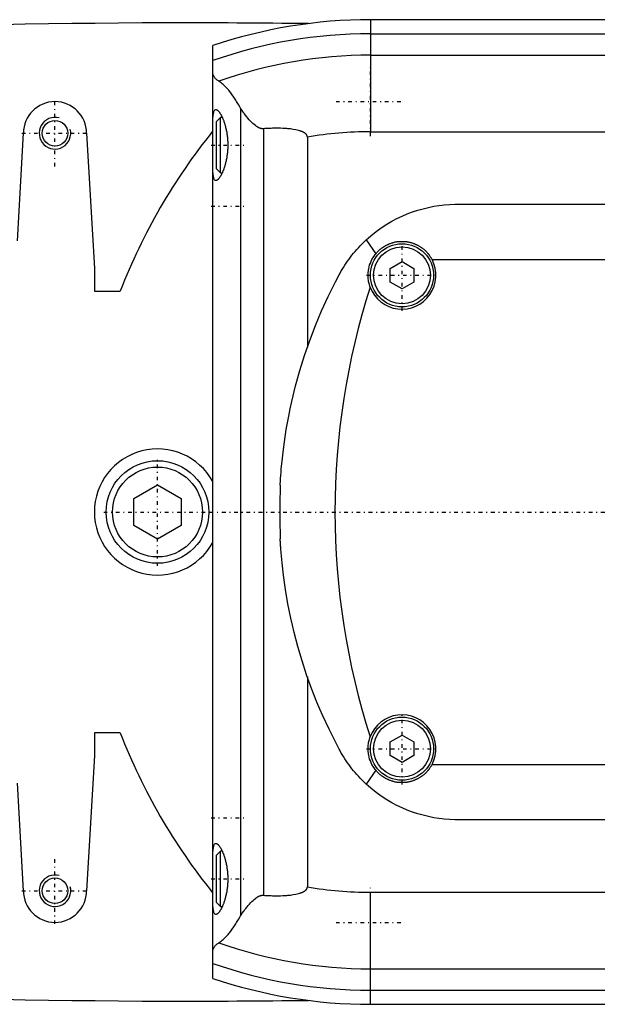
# Model space of a CAD drawing. Extents: x -702 to 174, y -90 to 90.
# Tile 2 of 9: x -484 to -411, y -62 to 62. Entities that reach past the tile are written whole.
import ezdxf

# ---------------------------------------------------------------- set-up
doc = ezdxf.new("R2010")
doc.units = 0
doc.linetypes.add('CENTER', pattern=[1.5, 0.45, -0.5, 0.05, -0.5])
for name, color, linetype in [('AM_0', 7, 'CONTINUOUS'), ('AM_10', 7, 'CONTINUOUS'), ('AM_7', 7, 'CENTER')]:
    doc.layers.add(name, color=color, linetype=linetype)

msp = doc.modelspace()

# ---------------------------------------------------------------- linework, layer by layer
at = {"layer": 'AM_0', "color": 7, "linetype": 'CONTINUOUS'}
for p, q in [((-440, 62.39), (-440, 48.19)), ((50, 62.39), (-440, 62.39)), ((-440, 60.6), (50, 60.6)), ((-460, -59.1), (-460, 59.1)), ((-440, 57.89), (50, 57.89)), ((-456.48, 51.17), (-456.48, -51.17)), ((-459, 50), (-459.5, 49.5)), ((-458.79, 50), (-459, 50)), ((-459, 43), (-459, 50)), ((-459.5, 43.5), (-459.5, 49.5)), ((-484.75, 34.38), (-484, 48)), ((-476, 48), (-475, 30.84)), ((-460.01, 48.25), (-460, 48.25)), ((-453.58, 48.57), (-453.58, -48.57)), ((-448, 47.52), (-448, 20.89)), ((-440, 48.19), (50, 48.19)), ((-459.5, 43.5), (-459, 43)), ((-459, 43), (-458.79, 43)), ((-429, 39), (-351, 39)), ((-440.54, 34.48), (-439.33, 32.73)), ((-437.5, 30.87), (-436, 31.73)), ((-436, 31.73), (-434.5, 30.87)), ((-432.19, 32), (-347.81, 32)), ((-475, 30.84), (-475, 28)), ((-437.5, 29.13), (-437.5, 30.87)), ((-434.5, 30.87), (-434.5, 29.13)), ((-436, 28.27), (-437.5, 29.13)), ((-434.5, 29.13), (-436, 28.27)), ((-475, 28), (-471.73, 28)), ((-470, 1.73), (-467, 3.46)), ((-467, 3.46), (-464, 1.73)), ((-470, -1.73), (-470, 1.73)), ((-464, 1.73), (-464, -1.73)), ((-467, -3.46), (-470, -1.73)), ((-464, -1.73), (-467, -3.46)), ((-448, -20.89), (-448, -47.52)), ((-471.73, -28), (-475, -28)), ((-475, -28), (-475, -30.84)), ((-437.5, -29.13), (-436, -28.27)), ((-436, -28.27), (-434.5, -29.13)), ((-437.5, -30.87), (-437.5, -29.13)), ((-434.5, -29.13), (-434.5, -30.87)), ((-475, -30.84), (-476, -48)), ((-436, -31.73), (-437.5, -30.87)), ((-434.5, -30.87), (-436, -31.73)), ((-432.19, -32), (-347.81, -32)), ((-439.33, -32.73), (-440.54, -34.48)), ((-484, -48), (-484.75, -34.38)), ((-351, -39), (-429, -39)), ((-459, -43), (-459.5, -43.5)), ((-459.5, -49.5), (-459.5, -43.5)), ((-458.79, -43), (-459, -43)), ((-459, -50), (-459, -43)), ((-460, -48.25), (-460.01, -48.25)), ((-440, -62.39), (-440, -48.19)), ((-440, -48.19), (50, -48.19)), ((-459.5, -49.5), (-459, -50)), ((-459, -50), (-458.79, -50)), ((-440, -57.89), (50, -57.89)), ((-440, -60.6), (50, -60.6)), ((-440, -62.39), (50, -62.39))]:
    msp.add_line(p, q, dxfattribs=at)
for points in [[(-459.24, 54.6, 0), (-459.28, 54.63, 0), (-459.37, 54.68, 0), (-459.44, 54.73, 0), (-459.48, 54.76, 0), (-459.51, 54.79, 0), (-459.58, 54.85, 0), (-459.64, 54.91, 0), (-459.7, 54.97, 0), (-459.75, 55.03, 0), (-459.79, 55.1, 0), (-459.82, 55.13, 0), (-459.84, 55.16, 0), (-459.87, 55.23, 0), (-459.9, 55.3, 0), (-459.93, 55.37, 0), (-459.95, 55.44, 0), (-459.97, 55.51, 0), (-459.98, 55.55, 0), (-459.99, 55.58, 0), (-459.99, 55.66, 0), (-460, 55.74, 0), (-460, 55.78, 0)], [(-456.48, 51.17, 0), (-456.55, 51.33, 0), (-456.72, 51.62, 0), (-456.88, 51.91, 0), (-456.97, 52.04, 0), (-457.05, 52.18, 0), (-457.22, 52.44, 0), (-457.39, 52.68, 0), (-457.56, 52.91, 0), (-457.72, 53.13, 0), (-457.89, 53.34, 0), (-457.97, 53.44, 0), (-458.05, 53.53, 0), (-458.21, 53.71, 0), (-458.37, 53.87, 0), (-458.52, 54.02, 0), (-458.66, 54.16, 0), (-458.8, 54.28, 0), (-458.87, 54.34, 0), (-458.94, 54.39, 0), (-459.06, 54.49, 0), (-459.18, 54.57, 0), (-459.24, 54.6, 0)], [(-453.58, 48.57, 0), (-453.6, 48.57, 0), (-453.63, 48.57, 0), (-453.67, 48.57, 0), (-453.68, 48.57, 0), (-453.7, 48.57, 0), (-453.73, 48.57, 0), (-453.76, 48.57, 0), (-453.8, 48.58, 0), (-453.83, 48.58, 0), (-453.86, 48.59, 0), (-453.88, 48.59, 0), (-453.9, 48.6, 0), (-453.93, 48.61, 0), (-453.96, 48.62, 0), (-453.99, 48.63, 0), (-454.02, 48.64, 0), (-454.06, 48.65, 0), (-454.07, 48.66, 0), (-454.09, 48.66, 0), (-454.12, 48.68, 0), (-454.15, 48.69, 0), (-454.16, 48.7, 0), (-454.18, 48.71, 0), (-454.21, 48.72, 0), (-454.24, 48.74, 0), (-454.25, 48.74, 0), (-454.27, 48.75, 0), (-454.3, 48.77, 0), (-454.32, 48.79, 0), (-454.35, 48.8, 0), (-454.38, 48.82, 0), (-454.41, 48.84, 0), (-454.42, 48.85, 0), (-454.44, 48.86, 0), (-454.47, 48.88, 0), (-454.49, 48.9, 0), (-454.59, 48.97, 0), (-454.74, 49.1, 0), (-454.9, 49.23, 0), (-455.05, 49.38, 0), (-455.13, 49.46, 0), (-455.21, 49.54, 0), (-455.37, 49.71, 0), (-455.53, 49.9, 0), (-455.69, 50.09, 0), (-455.84, 50.28, 0), (-456, 50.48, 0), (-456.07, 50.58, 0), (-456.14, 50.68, 0), (-456.28, 50.88, 0), (-456.41, 51.07, 0), (-456.48, 51.17, 0)], [(-460, 48.5, 0), (-460, 48.62, 0), (-460, 48.87, 0), (-460, 49.1, 0), (-460, 49.22, 0), (-459.99, 49.33, 0), (-459.99, 49.53, 0), (-459.98, 49.73, 0), (-459.97, 49.91, 0), (-459.96, 50.08, 0), (-459.94, 50.25, 0), (-459.93, 50.32, 0), (-459.92, 50.4, 0), (-459.9, 50.53, 0), (-459.87, 50.65, 0), (-459.84, 50.75, 0), (-459.8, 50.83, 0), (-459.76, 50.9, 0), (-459.74, 50.93, 0), (-459.72, 50.95, 0), (-459.67, 50.98, 0), (-459.62, 51, 0), (-459.59, 51, 0)], [(-459.59, 51, 0), (-459.58, 51, 0), (-459.55, 51, 0), (-459.52, 50.99, 0), (-459.51, 50.98, 0), (-459.49, 50.98, 0), (-459.46, 50.96, 0), (-459.43, 50.94, 0), (-459.4, 50.92, 0), (-459.37, 50.9, 0), (-459.33, 50.87, 0), (-459.32, 50.85, 0), (-459.3, 50.83, 0), (-459.26, 50.8, 0), (-459.23, 50.75, 0), (-459.19, 50.71, 0), (-459.16, 50.66, 0), (-459.12, 50.61, 0), (-459.1, 50.58, 0), (-459.08, 50.55, 0), (-459.05, 50.49, 0), (-459.01, 50.43, 0), (-458.99, 50.4, 0), (-458.97, 50.37, 0), (-458.93, 50.3, 0), (-458.9, 50.23, 0), (-458.88, 50.19, 0), (-458.86, 50.15, 0), (-458.82, 50.08, 0), (-458.78, 50, 0), (-458.75, 49.91, 0), (-458.71, 49.83, 0), (-458.68, 49.74, 0), (-458.66, 49.7, 0), (-458.64, 49.66, 0), (-458.61, 49.57, 0), (-458.58, 49.47, 0), (-458.54, 49.38, 0), (-458.51, 49.27, 0), (-458.48, 49.17, 0), (-458.46, 49.12, 0), (-458.45, 49.07, 0), (-458.42, 48.96, 0), (-458.39, 48.84, 0), (-458.36, 48.73, 0), (-458.33, 48.61, 0), (-458.3, 48.49, 0), (-458.29, 48.43, 0), (-458.28, 48.37, 0), (-458.25, 48.25, 0), (-458.23, 48.13, 0), (-458.21, 48, 0), (-458.19, 47.87, 0), (-458.17, 47.74, 0), (-458.16, 47.68, 0), (-458.15, 47.61, 0), (-458.14, 47.48, 0), (-458.13, 47.35, 0), (-458.12, 47.22, 0), (-458.11, 47.09, 0), (-458.1, 46.96, 0), (-458.1, 46.89, 0), (-458.09, 46.83, 0), (-458.09, 46.69, 0), (-458.09, 46.56, 0), (-458.09, 46.5, 0), (-458.09, 46.44, 0), (-458.09, 46.31, 0), (-458.09, 46.17, 0), (-458.1, 46.11, 0), (-458.1, 46.04, 0), (-458.11, 45.91, 0), (-458.12, 45.78, 0), (-458.13, 45.65, 0), (-458.14, 45.52, 0), (-458.15, 45.39, 0), (-458.16, 45.32, 0), (-458.17, 45.26, 0), (-458.19, 45.13, 0), (-458.21, 45, 0), (-458.23, 44.87, 0), (-458.25, 44.75, 0), (-458.28, 44.63, 0), (-458.29, 44.57, 0), (-458.3, 44.51, 0), (-458.33, 44.39, 0), (-458.36, 44.27, 0), (-458.39, 44.16, 0), (-458.42, 44.04, 0), (-458.45, 43.93, 0), (-458.46, 43.88, 0), (-458.48, 43.83, 0), (-458.51, 43.73, 0), (-458.54, 43.62, 0), (-458.58, 43.53, 0), (-458.61, 43.43, 0), (-458.64, 43.34, 0), (-458.66, 43.3, 0), (-458.68, 43.26, 0), (-458.71, 43.17, 0), (-458.75, 43.09, 0), (-458.78, 43, 0), (-458.82, 42.92, 0), (-458.86, 42.85, 0), (-458.88, 42.81, 0), (-458.9, 42.77, 0), (-458.93, 42.7, 0), (-458.97, 42.63, 0), (-458.99, 42.6, 0), (-459.01, 42.57, 0), (-459.05, 42.51, 0), (-459.08, 42.45, 0), (-459.1, 42.42, 0), (-459.12, 42.39, 0), (-459.16, 42.34, 0), (-459.19, 42.29, 0), (-459.23, 42.25, 0), (-459.26, 42.2, 0), (-459.3, 42.17, 0), (-459.32, 42.15, 0), (-459.33, 42.13, 0), (-459.37, 42.1, 0), (-459.4, 42.08, 0), (-459.43, 42.06, 0), (-459.46, 42.04, 0), (-459.49, 42.02, 0), (-459.51, 42.02, 0), (-459.52, 42.01, 0), (-459.55, 42, 0), (-459.58, 42, 0), (-459.59, 42, 0)], [(-448, 47.52, 0), (-448, 47.53, 0), (-448, 47.54, 0), (-448, 47.55, 0), (-448, 47.55, 0), (-448, 47.56, 0), (-448, 47.57, 0), (-448, 47.57, 0), (-448, 47.58, 0), (-448.01, 47.59, 0), (-448.01, 47.6, 0), (-448.01, 47.61, 0), (-448.01, 47.61, 0), (-448.01, 47.62, 0), (-448.01, 47.63, 0), (-448.02, 47.64, 0), (-448.02, 47.65, 0), (-448.02, 47.66, 0), (-448.02, 47.66, 0), (-448.02, 47.67, 0), (-448.03, 47.67, 0), (-448.03, 47.68, 0), (-448.03, 47.69, 0), (-448.03, 47.69, 0), (-448.04, 47.7, 0), (-448.04, 47.71, 0), (-448.04, 47.71, 0), (-448.04, 47.72, 0), (-448.05, 47.73, 0), (-448.05, 47.73, 0), (-448.06, 47.74, 0), (-448.06, 47.75, 0), (-448.07, 47.76, 0), (-448.07, 47.76, 0), (-448.07, 47.77, 0), (-448.07, 47.78, 0), (-448.08, 47.78, 0), (-448.08, 47.79, 0), (-448.09, 47.8, 0), (-448.09, 47.81, 0), (-448.1, 47.81, 0), (-448.1, 47.81, 0), (-448.11, 47.82, 0), (-448.11, 47.83, 0), (-448.12, 47.83, 0), (-448.12, 47.84, 0), (-448.13, 47.85, 0), (-448.13, 47.85, 0), (-448.13, 47.86, 0), (-448.14, 47.86, 0), (-448.15, 47.87, 0), (-448.17, 47.89, 0), (-448.21, 47.93, 0), (-448.23, 47.95, 0), (-448.25, 47.97, 0), (-448.3, 48, 0), (-448.34, 48.03, 0), (-448.39, 48.06, 0), (-448.44, 48.09, 0), (-448.49, 48.11, 0), (-448.51, 48.13, 0), (-448.54, 48.14, 0), (-448.59, 48.16, 0), (-448.64, 48.19, 0), (-448.67, 48.2, 0), (-448.69, 48.21, 0), (-448.75, 48.23, 0), (-448.8, 48.25, 0), (-448.82, 48.26, 0), (-448.85, 48.27, 0), (-448.9, 48.28, 0), (-448.95, 48.3, 0), (-449.13, 48.35, 0), (-449.46, 48.43, 0), (-449.8, 48.49, 0), (-450.14, 48.54, 0), (-450.46, 48.57, 0), (-450.62, 48.58, 0), (-450.78, 48.6, 0), (-451.1, 48.62, 0), (-451.42, 48.63, 0), (-451.74, 48.63, 0), (-452.07, 48.63, 0), (-452.4, 48.63, 0), (-452.57, 48.62, 0), (-452.74, 48.62, 0), (-453.07, 48.6, 0), (-453.41, 48.58, 0), (-453.58, 48.57, 0)], [(-459.59, 42, 0), (-459.62, 42, 0), (-459.67, 42.02, 0), (-459.72, 42.05, 0), (-459.74, 42.07, 0), (-459.76, 42.1, 0), (-459.8, 42.17, 0), (-459.84, 42.25, 0), (-459.87, 42.35, 0), (-459.9, 42.47, 0), (-459.92, 42.6, 0), (-459.93, 42.68, 0), (-459.94, 42.75, 0), (-459.96, 42.92, 0), (-459.97, 43.09, 0), (-459.98, 43.27, 0), (-459.99, 43.47, 0), (-459.99, 43.67, 0), (-460, 43.78, 0), (-460, 43.9, 0), (-460, 44.13, 0), (-460, 44.38, 0), (-460, 44.5, 0)], [(-440.54, 34.48, 0), (-440.25, 34.74, 0), (-439.69, 35.22, 0), (-439.11, 35.66, 0), (-438.82, 35.88, 0), (-438.52, 36.08, 0), (-437.91, 36.48, 0), (-437.29, 36.84, 0), (-436.65, 37.18, 0), (-436, 37.49, 0), (-435.35, 37.77, 0), (-435.01, 37.9, 0), (-434.68, 38.02, 0), (-434.01, 38.25, 0), (-433.33, 38.44, 0), (-432.66, 38.6, 0), (-431.98, 38.74, 0), (-431.31, 38.84, 0), (-430.97, 38.89, 0), (-430.64, 38.92, 0), (-429.97, 38.97, 0), (-429.32, 39, 0), (-429, 39, 0)], [(-443.98, 30.04, 0), (-443.9, 30.18, 0), (-443.75, 30.46, 0), (-443.59, 30.73, 0), (-443.51, 30.86, 0), (-443.43, 31, 0), (-443.26, 31.26, 0), (-443.08, 31.52, 0), (-442.91, 31.78, 0), (-442.72, 32.03, 0), (-442.54, 32.29, 0), (-442.44, 32.41, 0), (-442.34, 32.53, 0), (-442.15, 32.78, 0), (-441.95, 33.02, 0), (-441.74, 33.25, 0), (-441.53, 33.49, 0), (-441.32, 33.71, 0), (-441.21, 33.83, 0), (-441.1, 33.94, 0), (-440.88, 34.16, 0), (-440.65, 34.38, 0), (-440.54, 34.48, 0)], [(-439.33, 32.73, 0), (-439.3, 32.75, 0), (-439.25, 32.81, 0), (-439.2, 32.87, 0), (-439.17, 32.9, 0), (-439.15, 32.93, 0), (-439.1, 32.98, 0), (-439.04, 33.04, 0), (-438.99, 33.09, 0), (-438.93, 33.14, 0), (-438.88, 33.2, 0), (-438.85, 33.22, 0), (-438.82, 33.25, 0), (-438.76, 33.3, 0), (-438.7, 33.35, 0), (-438.64, 33.39, 0), (-438.58, 33.44, 0), (-438.51, 33.49, 0), (-438.48, 33.51, 0), (-438.45, 33.53, 0), (-438.39, 33.58, 0), (-438.32, 33.62, 0), (-438.29, 33.64, 0), (-438.25, 33.66, 0), (-438.18, 33.7, 0), (-438.12, 33.74, 0), (-438.08, 33.76, 0), (-438.05, 33.78, 0), (-437.97, 33.82, 0), (-437.9, 33.86, 0), (-437.83, 33.89, 0), (-437.76, 33.92, 0), (-437.69, 33.96, 0), (-437.65, 33.97, 0), (-437.61, 33.99, 0), (-437.54, 34.02, 0), (-437.46, 34.04, 0), (-437.39, 34.07, 0), (-437.31, 34.1, 0), (-437.24, 34.12, 0), (-437.2, 34.13, 0), (-437.16, 34.14, 0), (-437.08, 34.16, 0), (-437, 34.18, 0), (-436.93, 34.2, 0), (-436.85, 34.22, 0), (-436.77, 34.23, 0), (-436.73, 34.24, 0), (-436.69, 34.24, 0), (-436.62, 34.26, 0), (-436.54, 34.27, 0), (-436.46, 34.28, 0), (-436.38, 34.28, 0), (-436.31, 34.29, 0), (-436.27, 34.29, 0), (-436.23, 34.29, 0), (-436.15, 34.3, 0), (-436.08, 34.3, 0), (-436, 34.3, 0), (-435.92, 34.3, 0), (-435.85, 34.3, 0), (-435.81, 34.3, 0), (-435.77, 34.29, 0), (-435.69, 34.29, 0), (-435.62, 34.28, 0), (-435.58, 34.28, 0), (-435.54, 34.28, 0), (-435.46, 34.27, 0), (-435.38, 34.26, 0), (-435.34, 34.25, 0), (-435.3, 34.24, 0), (-435.23, 34.23, 0), (-435.15, 34.21, 0), (-435.07, 34.2, 0), (-434.99, 34.18, 0), (-434.92, 34.16, 0), (-434.88, 34.15, 0), (-434.84, 34.14, 0), (-434.76, 34.12, 0), (-434.69, 34.09, 0), (-434.61, 34.07, 0), (-434.54, 34.04, 0), (-434.46, 34.02, 0), (-434.42, 34, 0), (-434.39, 33.99, 0), (-434.31, 33.96, 0), (-434.24, 33.92, 0), (-434.17, 33.89, 0), (-434.1, 33.86, 0), (-434.02, 33.82, 0), (-433.99, 33.8, 0), (-433.95, 33.78, 0), (-433.88, 33.74, 0), (-433.82, 33.7, 0), (-433.75, 33.66, 0), (-433.68, 33.62, 0), (-433.61, 33.58, 0), (-433.58, 33.56, 0), (-433.55, 33.53, 0), (-433.48, 33.49, 0), (-433.42, 33.44, 0), (-433.36, 33.39, 0), (-433.3, 33.34, 0), (-433.24, 33.3, 0), (-433.21, 33.27, 0), (-433.18, 33.25, 0), (-433.12, 33.19, 0), (-433.06, 33.14, 0), (-433.04, 33.12, 0), (-433.01, 33.09, 0), (-432.96, 33.04, 0), (-432.9, 32.98, 0), (-432.88, 32.96, 0), (-432.85, 32.93, 0), (-432.8, 32.87, 0), (-432.75, 32.81, 0), (-432.7, 32.75, 0), (-432.65, 32.69, 0), (-432.6, 32.63, 0), (-432.58, 32.6, 0), (-432.55, 32.57, 0), (-432.51, 32.51, 0), (-432.46, 32.44, 0), (-432.42, 32.38, 0), (-432.37, 32.31, 0), (-432.33, 32.24, 0), (-432.31, 32.21, 0), (-432.29, 32.17, 0), (-432.25, 32.11, 0), (-432.21, 32.04, 0), (-432.19, 32, 0)], [(-440.03, 28.49, 0), (-440.07, 28.61, 0), (-440.14, 28.85, 0), (-440.2, 29.09, 0), (-440.23, 29.21, 0), (-440.25, 29.34, 0), (-440.28, 29.58, 0), (-440.3, 29.83, 0), (-440.3, 30.08, 0), (-440.29, 30.33, 0), (-440.26, 30.58, 0), (-440.24, 30.7, 0), (-440.22, 30.82, 0), (-440.17, 31.07, 0), (-440.1, 31.31, 0), (-440.01, 31.54, 0), (-439.92, 31.77, 0), (-439.81, 32, 0), (-439.75, 32.11, 0), (-439.69, 32.21, 0), (-439.55, 32.42, 0), (-439.4, 32.63, 0), (-439.33, 32.73, 0)], [(-451.44, 3.41, 0), (-451.44, 3.41, 0), (-451.44, 3.41, 0), (-451.44, 3.41, 0), (-451.44, 3.41, 0), (-451.44, 3.41, 0), (-451.44, 3.41, 0), (-451.44, 3.41, 0), (-451.44, 3.41, 0), (-451.44, 3.41, 0), (-451.44, 3.42, 0), (-451.44, 3.42, 0), (-451.44, 3.42, 0), (-451.44, 3.42, 0), (-451.44, 3.42, 0), (-451.44, 3.42, 0), (-451.44, 3.42, 0), (-451.44, 3.42, 0), (-451.44, 3.42, 0), (-451.44, 3.42, 0), (-451.44, 3.42, 0), (-451.44, 3.42, 0), (-451.44, 3.42, 0), (-451.44, 3.42, 0), (-451.44, 3.42, 0), (-451.44, 3.42, 0), (-451.44, 3.42, 0), (-451.44, 3.42, 0), (-451.44, 3.42, 0), (-451.44, 3.42, 0), (-451.44, 3.42, 0), (-451.44, 3.42, 0), (-451.44, 3.42, 0), (-451.44, 3.42, 0), (-451.44, 3.42, 0), (-451.44, 3.43, 0), (-451.44, 3.43, 0), (-451.44, 3.43, 0), (-451.44, 3.43, 0), (-451.44, 3.44, 0), (-451.44, 3.45, 0), (-451.44, 3.45, 0), (-451.44, 3.46, 0), (-451.44, 3.46, 0), (-451.44, 3.47, 0), (-451.44, 3.48, 0), (-451.44, 3.49, 0), (-451.44, 3.5, 0), (-451.44, 3.5, 0), (-451.44, 3.51, 0), (-451.44, 3.52, 0), (-451.44, 3.53, 0), (-451.44, 3.53, 0), (-451.43, 3.54, 0), (-451.43, 3.55, 0), (-451.43, 3.56, 0), (-451.43, 3.56, 0), (-451.43, 3.57, 0), (-451.43, 3.58, 0), (-451.43, 3.59, 0), (-451.43, 3.63, 0), (-451.43, 3.7, 0), (-451.42, 3.77, 0), (-451.42, 3.85, 0), (-451.41, 3.94, 0), (-451.41, 3.98, 0), (-451.41, 4.03, 0), (-451.4, 4.12, 0), (-451.39, 4.23, 0), (-451.36, 4.63, 0), (-451.33, 5.03, 0), (-451.3, 5.47, 0), (-451.21, 6.44, 0), (-451.08, 7.57, 0), (-450.9, 8.91, 0), (-450.67, 10.45, 0), (-450.36, 12.16, 0), (-450.17, 13.07, 0), (-449.97, 14.02, 0), (-449.49, 15.98, 0), (-448.95, 17.92, 0), (-448.35, 19.84, 0), (-447.69, 21.74, 0), (-446.97, 23.63, 0), (-446.59, 24.56, 0), (-446.19, 25.49, 0), (-445.35, 27.33, 0), (-444.45, 29.15, 0), (-443.98, 30.04, 0)], [(-443.98, -30.04, 0), (-444.41, -29.21, 0), (-445.25, -27.54, 0), (-446.04, -25.84, 0), (-446.41, -24.98, 0), (-446.78, -24.12, 0), (-447.46, -22.38, 0), (-448.09, -20.62, 0), (-448.67, -18.85, 0), (-449.2, -17.06, 0), (-449.67, -15.26, 0), (-449.89, -14.36, 0), (-450.09, -13.45, 0), (-450.46, -11.63, 0), (-450.77, -9.81, 0), (-451.03, -8.01, 0), (-451.21, -6.45, 0), (-451.32, -5.17, 0), (-451.36, -4.67, 0), (-451.37, -4.59, 0), (-451.38, -4.45, 0), (-451.39, -4.32, 0), (-451.39, -4.26, 0), (-451.39, -4.2, 0), (-451.4, -4.09, 0), (-451.41, -3.99, 0), (-451.41, -3.9, 0), (-451.42, -3.82, 0), (-451.42, -3.75, 0), (-451.42, -3.72, 0), (-451.43, -3.68, 0), (-451.43, -3.63, 0), (-451.43, -3.58, 0), (-451.43, -3.55, 0), (-451.43, -3.54, 0), (-451.43, -3.54, 0), (-451.44, -3.53, 0), (-451.44, -3.53, 0), (-451.44, -3.52, 0), (-451.44, -3.52, 0), (-451.44, -3.51, 0), (-451.44, -3.51, 0), (-451.44, -3.5, 0), (-451.44, -3.5, 0), (-451.44, -3.49, 0), (-451.44, -3.49, 0), (-451.44, -3.48, 0), (-451.44, -3.48, 0), (-451.44, -3.47, 0), (-451.44, -3.47, 0), (-451.44, -3.47, 0), (-451.44, -3.47, 0), (-451.44, -3.46, 0), (-451.44, -3.46, 0), (-451.44, -3.45, 0), (-451.44, -3.45, 0), (-451.44, -3.45, 0), (-451.44, -3.45, 0), (-451.44, -3.44, 0), (-451.44, -3.44, 0), (-451.44, -3.44, 0), (-451.44, -3.44, 0), (-451.44, -3.43, 0), (-451.44, -3.43, 0), (-451.44, -3.43, 0), (-451.44, -3.43, 0), (-451.44, -3.42, 0), (-451.44, -3.42, 0), (-451.44, -3.42, 0), (-451.44, -3.42, 0), (-451.44, -3.42, 0), (-451.44, -3.42, 0), (-451.44, -3.42, 0), (-451.44, -3.42, 0), (-451.44, -3.41, 0), (-451.44, -3.41, 0), (-451.44, -3.41, 0)], [(-439.33, -32.73, 0), (-439.4, -32.63, 0), (-439.55, -32.43, 0), (-439.69, -32.21, 0), (-439.75, -32.11, 0), (-439.81, -32, 0), (-439.92, -31.77, 0), (-440.01, -31.54, 0), (-440.1, -31.31, 0), (-440.17, -31.07, 0), (-440.22, -30.82, 0), (-440.24, -30.7, 0), (-440.26, -30.58, 0), (-440.29, -30.33, 0), (-440.3, -30.08, 0), (-440.3, -29.83, 0), (-440.28, -29.58, 0), (-440.25, -29.34, 0), (-440.23, -29.21, 0), (-440.2, -29.09, 0), (-440.14, -28.85, 0), (-440.07, -28.61, 0), (-440.03, -28.49, 0)], [(-440.54, -34.48, 0), (-440.65, -34.38, 0), (-440.88, -34.16, 0), (-441.1, -33.94, 0), (-441.21, -33.83, 0), (-441.32, -33.71, 0), (-441.53, -33.49, 0), (-441.74, -33.25, 0), (-441.95, -33.02, 0), (-442.15, -32.78, 0), (-442.34, -32.53, 0), (-442.44, -32.41, 0), (-442.53, -32.29, 0), (-442.72, -32.04, 0), (-442.9, -31.78, 0), (-443.08, -31.52, 0), (-443.26, -31.26, 0), (-443.42, -31, 0), (-443.51, -30.86, 0), (-443.59, -30.73, 0), (-443.75, -30.46, 0), (-443.9, -30.18, 0), (-443.98, -30.04, 0)], [(-432.19, -32, 0), (-432.21, -32.04, 0), (-432.25, -32.11, 0), (-432.29, -32.17, 0), (-432.31, -32.21, 0), (-432.33, -32.24, 0), (-432.37, -32.31, 0), (-432.42, -32.38, 0), (-432.46, -32.44, 0), (-432.51, -32.51, 0), (-432.55, -32.57, 0), (-432.58, -32.6, 0), (-432.6, -32.63, 0), (-432.65, -32.69, 0), (-432.7, -32.75, 0), (-432.75, -32.81, 0), (-432.8, -32.87, 0), (-432.85, -32.93, 0), (-432.88, -32.96, 0), (-432.9, -32.98, 0), (-432.96, -33.04, 0), (-433.01, -33.09, 0), (-433.04, -33.12, 0), (-433.06, -33.14, 0), (-433.12, -33.19, 0), (-433.18, -33.25, 0), (-433.21, -33.27, 0), (-433.24, -33.3, 0), (-433.3, -33.34, 0), (-433.36, -33.39, 0), (-433.42, -33.44, 0), (-433.48, -33.49, 0), (-433.55, -33.53, 0), (-433.58, -33.56, 0), (-433.61, -33.58, 0), (-433.68, -33.62, 0), (-433.75, -33.66, 0), (-433.82, -33.7, 0), (-433.88, -33.74, 0), (-433.95, -33.78, 0), (-433.99, -33.8, 0), (-434.02, -33.82, 0), (-434.1, -33.86, 0), (-434.17, -33.89, 0), (-434.24, -33.92, 0), (-434.31, -33.96, 0), (-434.39, -33.99, 0), (-434.42, -34, 0), (-434.46, -34.02, 0), (-434.54, -34.04, 0), (-434.61, -34.07, 0), (-434.69, -34.09, 0), (-434.76, -34.12, 0), (-434.84, -34.14, 0), (-434.88, -34.15, 0), (-434.92, -34.16, 0), (-434.99, -34.18, 0), (-435.07, -34.2, 0), (-435.15, -34.21, 0), (-435.23, -34.23, 0), (-435.3, -34.24, 0), (-435.34, -34.25, 0), (-435.38, -34.26, 0), (-435.46, -34.27, 0), (-435.54, -34.28, 0), (-435.58, -34.28, 0), (-435.62, -34.28, 0), (-435.69, -34.29, 0), (-435.77, -34.29, 0), (-435.81, -34.3, 0), (-435.85, -34.3, 0), (-435.92, -34.3, 0), (-436, -34.3, 0), (-436.08, -34.3, 0), (-436.15, -34.3, 0), (-436.23, -34.29, 0), (-436.27, -34.29, 0), (-436.31, -34.29, 0), (-436.38, -34.28, 0), (-436.46, -34.28, 0), (-436.54, -34.27, 0), (-436.62, -34.26, 0), (-436.69, -34.24, 0), (-436.73, -34.24, 0), (-436.77, -34.23, 0), (-436.85, -34.22, 0), (-436.93, -34.2, 0), (-437, -34.18, 0), (-437.08, -34.16, 0), (-437.16, -34.14, 0), (-437.2, -34.13, 0), (-437.24, -34.12, 0), (-437.31, -34.1, 0), (-437.39, -34.07, 0), (-437.46, -34.04, 0), (-437.54, -34.02, 0), (-437.61, -33.99, 0), (-437.65, -33.97, 0), (-437.69, -33.96, 0), (-437.76, -33.92, 0), (-437.83, -33.89, 0), (-437.9, -33.86, 0), (-437.97, -33.82, 0), (-438.05, -33.78, 0), (-438.08, -33.76, 0), (-438.12, -33.74, 0), (-438.18, -33.7, 0), (-438.25, -33.66, 0), (-438.29, -33.64, 0), (-438.32, -33.62, 0), (-438.39, -33.58, 0), (-438.45, -33.53, 0), (-438.48, -33.51, 0), (-438.51, -33.49, 0), (-438.58, -33.44, 0), (-438.64, -33.39, 0), (-438.7, -33.35, 0), (-438.76, -33.3, 0), (-438.82, -33.25, 0), (-438.85, -33.22, 0), (-438.88, -33.2, 0), (-438.93, -33.14, 0), (-438.99, -33.09, 0), (-439.04, -33.04, 0), (-439.1, -32.98, 0), (-439.15, -32.93, 0), (-439.17, -32.9, 0), (-439.2, -32.87, 0), (-439.25, -32.81, 0), (-439.3, -32.75, 0), (-439.33, -32.73, 0)], [(-429, -39, 0), (-429.32, -39, 0), (-429.97, -38.97, 0), (-430.64, -38.92, 0), (-430.97, -38.89, 0), (-431.31, -38.84, 0), (-431.98, -38.74, 0), (-432.66, -38.6, 0), (-433.33, -38.44, 0), (-434.01, -38.25, 0), (-434.68, -38.02, 0), (-435.01, -37.9, 0), (-435.35, -37.77, 0), (-436, -37.49, 0), (-436.65, -37.18, 0), (-437.29, -36.84, 0), (-437.91, -36.48, 0), (-438.52, -36.08, 0), (-438.82, -35.88, 0), (-439.11, -35.66, 0), (-439.69, -35.22, 0), (-440.25, -34.74, 0), (-440.54, -34.48, 0)], [(-460, -44.5, 0), (-460, -44.38, 0), (-460, -44.13, 0), (-460, -43.9, 0), (-460, -43.78, 0), (-459.99, -43.67, 0), (-459.99, -43.47, 0), (-459.98, -43.27, 0), (-459.97, -43.09, 0), (-459.96, -42.92, 0), (-459.94, -42.75, 0), (-459.93, -42.68, 0), (-459.92, -42.6, 0), (-459.9, -42.47, 0), (-459.87, -42.35, 0), (-459.84, -42.25, 0), (-459.8, -42.17, 0), (-459.76, -42.1, 0), (-459.74, -42.07, 0), (-459.72, -42.05, 0), (-459.67, -42.02, 0), (-459.62, -42, 0), (-459.59, -42, 0)], [(-459.59, -42, 0), (-459.58, -42, 0), (-459.55, -42, 0), (-459.52, -42.01, 0), (-459.51, -42.02, 0), (-459.49, -42.02, 0), (-459.46, -42.04, 0), (-459.43, -42.06, 0), (-459.4, -42.08, 0), (-459.37, -42.1, 0), (-459.33, -42.13, 0), (-459.32, -42.15, 0), (-459.3, -42.17, 0), (-459.26, -42.2, 0), (-459.23, -42.25, 0), (-459.19, -42.29, 0), (-459.16, -42.34, 0), (-459.12, -42.39, 0), (-459.1, -42.42, 0), (-459.08, -42.45, 0), (-459.05, -42.51, 0), (-459.01, -42.57, 0), (-458.99, -42.6, 0), (-458.97, -42.63, 0), (-458.93, -42.7, 0), (-458.9, -42.77, 0), (-458.88, -42.81, 0), (-458.86, -42.85, 0), (-458.82, -42.92, 0), (-458.78, -43, 0), (-458.75, -43.09, 0), (-458.71, -43.17, 0), (-458.68, -43.26, 0), (-458.66, -43.3, 0), (-458.64, -43.34, 0), (-458.61, -43.43, 0), (-458.58, -43.53, 0), (-458.54, -43.62, 0), (-458.51, -43.73, 0), (-458.48, -43.83, 0), (-458.46, -43.88, 0), (-458.45, -43.93, 0), (-458.42, -44.04, 0), (-458.39, -44.16, 0), (-458.36, -44.27, 0), (-458.33, -44.39, 0), (-458.3, -44.51, 0), (-458.29, -44.57, 0), (-458.28, -44.63, 0), (-458.25, -44.75, 0), (-458.23, -44.87, 0), (-458.21, -45, 0), (-458.19, -45.13, 0), (-458.17, -45.26, 0), (-458.16, -45.32, 0), (-458.15, -45.39, 0), (-458.14, -45.52, 0), (-458.13, -45.65, 0), (-458.12, -45.78, 0), (-458.11, -45.91, 0), (-458.1, -46.04, 0), (-458.1, -46.11, 0), (-458.09, -46.17, 0), (-458.09, -46.31, 0), (-458.09, -46.44, 0), (-458.09, -46.5, 0), (-458.09, -46.56, 0), (-458.09, -46.69, 0), (-458.09, -46.83, 0), (-458.1, -46.89, 0), (-458.1, -46.96, 0), (-458.11, -47.09, 0), (-458.12, -47.22, 0), (-458.13, -47.35, 0), (-458.14, -47.48, 0), (-458.15, -47.61, 0), (-458.16, -47.68, 0), (-458.17, -47.74, 0), (-458.19, -47.87, 0), (-458.21, -48, 0), (-458.23, -48.12, 0), (-458.25, -48.25, 0), (-458.28, -48.37, 0), (-458.29, -48.43, 0), (-458.3, -48.49, 0), (-458.33, -48.61, 0), (-458.36, -48.73, 0), (-458.38, -48.84, 0), (-458.41, -48.95, 0), (-458.45, -49.06, 0), (-458.46, -49.12, 0), (-458.48, -49.17, 0), (-458.51, -49.27, 0), (-458.54, -49.37, 0), (-458.58, -49.47, 0), (-458.61, -49.57, 0), (-458.64, -49.66, 0), (-458.66, -49.7, 0), (-458.68, -49.74, 0), (-458.71, -49.83, 0), (-458.75, -49.91, 0), (-458.78, -49.99, 0), (-458.82, -50.07, 0), (-458.86, -50.15, 0), (-458.88, -50.19, 0), (-458.89, -50.23, 0), (-458.93, -50.3, 0), (-458.97, -50.37, 0), (-458.99, -50.4, 0), (-459.01, -50.43, 0), (-459.04, -50.49, 0), (-459.08, -50.55, 0), (-459.1, -50.58, 0), (-459.12, -50.61, 0), (-459.16, -50.66, 0), (-459.19, -50.71, 0), (-459.23, -50.75, 0), (-459.26, -50.79, 0), (-459.3, -50.83, 0), (-459.32, -50.85, 0), (-459.33, -50.87, 0), (-459.37, -50.9, 0), (-459.4, -50.92, 0), (-459.43, -50.94, 0), (-459.46, -50.96, 0), (-459.49, -50.98, 0), (-459.51, -50.98, 0), (-459.52, -50.99, 0), (-459.55, -51, 0), (-459.58, -51, 0), (-459.59, -51, 0)], [(-459.59, -51, 0), (-459.62, -51, 0), (-459.67, -50.98, 0), (-459.72, -50.95, 0), (-459.74, -50.93, 0), (-459.76, -50.9, 0), (-459.8, -50.83, 0), (-459.84, -50.75, 0), (-459.87, -50.65, 0), (-459.9, -50.53, 0), (-459.92, -50.4, 0), (-459.93, -50.32, 0), (-459.94, -50.25, 0), (-459.96, -50.08, 0), (-459.97, -49.91, 0), (-459.98, -49.73, 0), (-459.99, -49.53, 0), (-459.99, -49.33, 0), (-460, -49.22, 0), (-460, -49.1, 0), (-460, -48.87, 0), (-460, -48.62, 0), (-460, -48.5, 0)], [(-456.48, -51.17, 0), (-456.4, -51.06, 0), (-456.26, -50.84, 0), (-456.11, -50.63, 0), (-456.03, -50.53, 0), (-455.95, -50.43, 0), (-455.8, -50.23, 0), (-455.65, -50.04, 0), (-455.49, -49.85, 0), (-455.34, -49.68, 0), (-455.19, -49.52, 0), (-455.11, -49.44, 0), (-455.03, -49.36, 0), (-454.88, -49.22, 0), (-454.74, -49.09, 0), (-454.58, -48.96, 0), (-454.49, -48.89, 0), (-454.46, -48.88, 0), (-454.43, -48.86, 0), (-454.42, -48.85, 0), (-454.41, -48.84, 0), (-454.38, -48.82, 0), (-454.35, -48.8, 0), (-454.32, -48.78, 0), (-454.29, -48.77, 0), (-454.26, -48.75, 0), (-454.25, -48.74, 0), (-454.24, -48.73, 0), (-454.21, -48.72, 0), (-454.18, -48.7, 0), (-454.16, -48.7, 0), (-454.15, -48.69, 0), (-454.12, -48.68, 0), (-454.08, -48.66, 0), (-454.07, -48.66, 0), (-454.05, -48.65, 0), (-454.02, -48.64, 0), (-453.99, -48.63, 0), (-453.96, -48.62, 0), (-453.93, -48.61, 0), (-453.9, -48.6, 0), (-453.88, -48.59, 0), (-453.86, -48.59, 0), (-453.83, -48.58, 0), (-453.8, -48.58, 0), (-453.76, -48.57, 0), (-453.73, -48.57, 0), (-453.7, -48.57, 0), (-453.68, -48.57, 0), (-453.66, -48.57, 0), (-453.63, -48.57, 0), (-453.6, -48.57, 0), (-453.58, -48.57, 0)], [(-453.58, -48.57, 0), (-453.41, -48.58, 0), (-453.07, -48.6, 0), (-452.74, -48.62, 0), (-452.57, -48.62, 0), (-452.4, -48.63, 0), (-452.07, -48.63, 0), (-451.74, -48.63, 0), (-451.42, -48.63, 0), (-451.1, -48.62, 0), (-450.78, -48.6, 0), (-450.62, -48.58, 0), (-450.46, -48.57, 0), (-450.14, -48.54, 0), (-449.8, -48.49, 0), (-449.46, -48.43, 0), (-449.13, -48.35, 0), (-448.95, -48.3, 0), (-448.9, -48.28, 0), (-448.85, -48.27, 0), (-448.82, -48.26, 0), (-448.8, -48.25, 0), (-448.75, -48.23, 0), (-448.69, -48.21, 0), (-448.67, -48.2, 0), (-448.64, -48.19, 0), (-448.59, -48.16, 0), (-448.54, -48.14, 0), (-448.51, -48.13, 0), (-448.49, -48.11, 0), (-448.44, -48.09, 0), (-448.39, -48.06, 0), (-448.34, -48.03, 0), (-448.3, -48, 0), (-448.25, -47.97, 0), (-448.23, -47.95, 0), (-448.21, -47.93, 0), (-448.19, -47.91, 0), (-448.18, -47.9, 0), (-448.17, -47.9, 0), (-448.17, -47.89, 0), (-448.17, -47.89, 0), (-448.16, -47.88, 0), (-448.15, -47.88, 0), (-448.15, -47.87, 0), (-448.14, -47.86, 0), (-448.13, -47.86, 0), (-448.13, -47.85, 0), (-448.13, -47.85, 0), (-448.12, -47.84, 0), (-448.12, -47.83, 0), (-448.11, -47.83, 0), (-448.11, -47.82, 0), (-448.1, -47.81, 0), (-448.1, -47.81, 0), (-448.09, -47.81, 0), (-448.09, -47.8, 0), (-448.08, -47.79, 0), (-448.08, -47.78, 0), (-448.07, -47.78, 0), (-448.07, -47.77, 0), (-448.07, -47.76, 0), (-448.07, -47.76, 0), (-448.06, -47.75, 0), (-448.06, -47.74, 0), (-448.05, -47.73, 0), (-448.05, -47.73, 0), (-448.04, -47.72, 0), (-448.04, -47.71, 0), (-448.04, -47.71, 0), (-448.04, -47.7, 0), (-448.03, -47.69, 0), (-448.03, -47.69, 0), (-448.03, -47.68, 0), (-448.03, -47.67, 0), (-448.02, -47.67, 0), (-448.02, -47.66, 0), (-448.02, -47.66, 0), (-448.02, -47.65, 0), (-448.02, -47.64, 0), (-448.01, -47.63, 0), (-448.01, -47.62, 0), (-448.01, -47.61, 0), (-448.01, -47.61, 0), (-448.01, -47.6, 0), (-448.01, -47.59, 0), (-448, -47.58, 0), (-448, -47.57, 0), (-448, -47.57, 0), (-448, -47.56, 0), (-448, -47.55, 0), (-448, -47.55, 0), (-448, -47.54, 0), (-448, -47.53, 0), (-448, -47.52, 0)], [(-459.24, -54.6, 0), (-459.18, -54.57, 0), (-459.06, -54.49, 0), (-458.94, -54.39, 0), (-458.87, -54.34, 0), (-458.8, -54.28, 0), (-458.66, -54.16, 0), (-458.52, -54.02, 0), (-458.37, -53.87, 0), (-458.21, -53.71, 0), (-458.05, -53.53, 0), (-457.97, -53.43, 0), (-457.89, -53.34, 0), (-457.72, -53.13, 0), (-457.56, -52.91, 0), (-457.39, -52.68, 0), (-457.22, -52.44, 0), (-457.05, -52.18, 0), (-456.97, -52.04, 0), (-456.88, -51.91, 0), (-456.72, -51.62, 0), (-456.55, -51.33, 0), (-456.48, -51.17, 0)], [(-460, -55.78, 0), (-460, -55.74, 0), (-459.99, -55.66, 0), (-459.99, -55.58, 0), (-459.98, -55.55, 0), (-459.97, -55.51, 0), (-459.95, -55.44, 0), (-459.93, -55.37, 0), (-459.9, -55.3, 0), (-459.87, -55.23, 0), (-459.84, -55.16, 0), (-459.82, -55.13, 0), (-459.79, -55.1, 0), (-459.75, -55.03, 0), (-459.7, -54.97, 0), (-459.64, -54.91, 0), (-459.58, -54.85, 0), (-459.51, -54.79, 0), (-459.48, -54.76, 0), (-459.44, -54.73, 0), (-459.37, -54.68, 0), (-459.28, -54.63, 0), (-459.24, -54.6, 0)]]:
    msp.add_polyline3d(points, dxfattribs=at)
for centre, radius in [((-480, 48), 1.62), ((-436, 30), 4), ((-436, 30), 3.6), ((-467, 0), 6.5), ((-467, 0), 5.7), ((-436, -30), 4), ((-436, -30), 3.6), ((-480, -48), 1.62)]:
    msp.add_circle(centre, radius, dxfattribs=at)
for centre, radius, start, end in [((-452.42, -1937.95), 2000, 90.38915, 95.81789), ((-471.93, -2437.99), 2500, 89.44825, 89.86403), ((-440, 0), 62.39, 90, 108.6977), ((-440, 0), 60.6, 90, 109.2721), ((-440, 0), 57.89, 90, 109.4116), ((-480, 48), 4, 0, 180), ((-400, 0), 77, 141.1986, 158.6763), ((-440, 0), 48.19, 90, 99.5555), ((-436, 30), 4.3, 200.5076, 27.7177), ((-351.5, 0), 93, 162.1586, 197.8414), ((-467, 0), 8, 28.955, 331.045), ((-351.5, 0), 100, 178.0435, 181.9565), ((-436, -30), 4.3, 332.2823, 159.4924), ((-400, 0), 77, 201.3237, 218.8014), ((-480, -48), 4, 180, 0), ((-440, 0), 48.19, 260.4445, 270), ((-452.42, 1937.95), 2000, 264.18211, 269.61085), ((-440, 0), 57.89, 250.5884, 270), ((-440, 0), 60.6, 250.7279, 270), ((-440, 0), 62.39, 251.3023, 270), ((-471.93, 2437.99), 2500, 270.13597, 270.55175)]:
    msp.add_arc(centre, radius, start, end, dxfattribs=at)
at = {"layer": 'AM_10', "color": 7, "linetype": 'CONTINUOUS'}
for centre in [(-480, 48), (-480, -48)]:
    msp.add_arc(centre, 2, 75, 15, dxfattribs=at)
at = {"layer": 'AM_7', "color": 4, "linetype": 'CENTER'}
for p, q in [((-440, 47.64), (-440, 56.36)), ((-480, 43.8), (-480, 52.2)), ((-444.36, 52), (-435.64, 52)), ((-484.2, 48), (-475.8, 48)), ((-460.2, 46.5), (-455.8, 46.5)), ((-460.2, 38.75), (-455.8, 38.75)), ((-436, 25.48), (-436, 34.52)), ((-440.52, 30), (-431.49, 30)), ((-467, -6.83), (-467, 6.83)), ((-458.8, 0), (-341.2, 0)), ((-473.82, 0), (-460.18, 0)), ((-460.38, 0), (-339.62, 0)), ((-436, -34.52), (-436, -25.48)), ((-440.52, -30), (-431.49, -30)), ((-460.2, -38.75), (-455.8, -38.75)), ((-480, -52.2), (-480, -43.8)), ((-460.2, -46.5), (-455.8, -46.5)), ((-484.2, -48), (-475.8, -48)), ((-440, -56.36), (-440, -47.64)), ((-444.36, -52), (-435.64, -52))]:
    msp.add_line(p, q, dxfattribs=at)

doc.saveas('drawing.dxf')
